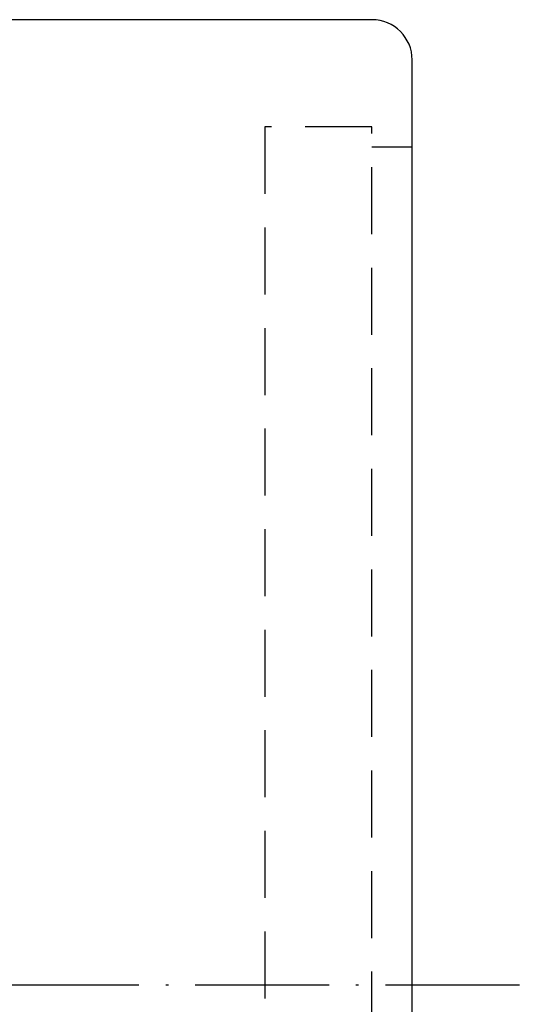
# Model space of a CAD drawing. Extents: x 904 to 1168, y 87 to 232.
# Tile 44 of 45: x 1149 to 1168, y 148 to 185. Entities that reach past the tile are written whole.
import ezdxf

# ---------------------------------------------------------------- set-up
doc = ezdxf.new("R2010")
doc.units = 0
doc.header["$MEASUREMENT"] = 0
doc.linetypes.add('CL-5', pattern=[7.1, 5, -1, 0.1, -1])
doc.linetypes.add('DASHED', pattern=[0.75, 0.5, -0.25])
for name, color, linetype in [('CL', 1, 'CL-5'), ('HID', 2, 'DASHED'), ('OUT', 3, 'CONTINUOUS')]:
    doc.layers.add(name, color=color, linetype=linetype)

msp = doc.modelspace()

# ---------------------------------------------------------------- linework, layer by layer
at = {"layer": 'CL', "color": 7}
msp.add_line((1168.093, 148.647), (1072.117, 148.647), dxfattribs=at)
at = {"layer": 'HID', "color": 7, "ltscale": 5}
for p, q in [((1162.593, 180.647), (1158.593, 180.647)), ((1158.593, 180.647), (1158.593, 116.647)), ((1162.593, 116.647), (1162.593, 180.647)), ((1164.093, 179.897), (1162.593, 179.897))]:
    msp.add_line(p, q, dxfattribs=at)
at = {"layer": 'OUT', "color": 7, "ltscale": 5}
for p, q in [((1162.593, 184.647), (1094.593, 184.647)), ((1164.093, 114.147), (1164.093, 183.147))]:
    msp.add_line(p, q, dxfattribs=at)
msp.add_arc((1162.593, 183.147), 1.5, 0, 90, dxfattribs=at)

doc.saveas('drawing.dxf')
